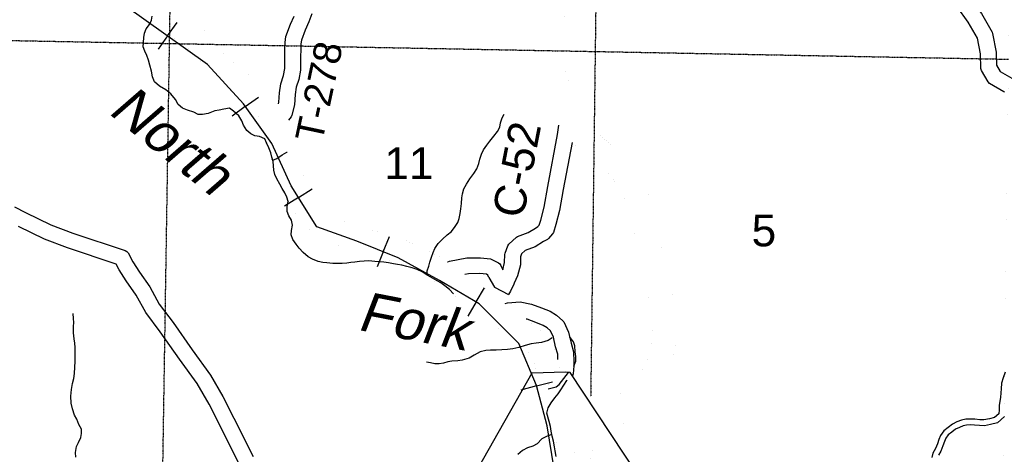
# Model space of a CAD drawing. Header units: feet. Extents: x -155 to 2562643, y -56 to 364810.
# Tile 79 of 121: x 2442106 to 2454557, y 317480 to 322985. Entities that reach past the tile are written whole.
import ezdxf
from ezdxf.enums import TextEntityAlignment as Align

# ---------------------------------------------------------------- set-up
doc = ezdxf.new("R2010")
doc.units = ezdxf.units.FT
doc.header["$MEASUREMENT"] = 0
for name, pattern in [('HIDDEN', [0.375, 0.25, -0.125]), ('HIDDEN2', [0.1875, 0.125, -0.0625]), ('water', [0])]:
    doc.linetypes.add(name, pattern=pattern)
for name, color, linetype in [('COUNTY-RD', 7, 'Continuous'), ('CR-TEXT', 7, 'Continuous'), ('INCORPORATED', 3, 'Continuous'), ('RAILROAD', 6, 'Continuous'), ('SECTION', 8, 'HIDDEN2'), ('SECTION-TEXT', 8, 'Continuous'), ('STATE-RT', 2, 'Continuous'), ('STREET-URBAN', 15, 'Continuous'), ('TOWNSHIP', 9, 'HIDDEN'), ('TR-TEXT', 6, 'Continuous'), ('TWP-RD', 6, 'Continuous'), ('WATER-TEXT', 1, 'Continuous'), ('WATERWAY', 14, 'water')]:
    doc.layers.add(name, color=color, linetype=linetype)
doc.styles.add('ARIAL', font='arial.ttf')

msp = doc.modelspace()

# ---------------------------------------------------------------- linework, layer by layer
at = {"layer": 'COUNTY-RD'}
for points in [[(2447517.12, 319915.68), (2447519.75, 319917.6), (2447540.49, 319926.51), (2447759.07, 319966.48), (2447932.53, 319970.35), (2448059.44, 319954.76), (2448077.03, 319949.2), (2448159.83, 319905.02), (2448176.58, 319890.63), (2448189.78, 319872.93), (2448214.54, 319817.61), (2448238.18, 319907.11), (2448239.76, 320009.66), (2448242.87, 320026.33), (2448278.31, 320122.31), (2448291.65, 320142.16), (2448386.24, 320228.71), (2448402.86, 320238.83), (2448535.34, 320287.63), (2448627.02, 320345.45), (2448658.83, 320363.73), (2448674.56, 320380.96), (2448695.2, 320446.24), (2448737.85, 320611.26), (2448783.55, 320869.62), (2448908.58, 321531.42), (2448922.97, 321646.7)], [(2449092.95, 321429.96), (2448980.29, 320833.64), (2448933.43, 320568.75), (2448887.5, 320391.03), (2448855.34, 320289.29), (2448844.46, 320270.42), (2448790.79, 320211.64), (2448778.72, 320201.95), (2448730.24, 320174.09), (2448624.22, 320107.23), (2448499.57, 320061.32), (2448453.39, 320019.06), (2448439.34, 319981.03), (2448437.78, 319879.63), (2448401.15, 319740.93), (2448359.01, 319647.12), (2448353.32, 319635.33)], [(2448039.92, 319718.2), (2448025.74, 319749.88), (2448007.44, 319759.64), (2447922.52, 319770.07), (2447779.41, 319766.88), (2447736.86, 319759.1)], [(2448039.92, 319718.2), (2448108.37, 319597.01), (2448286.36, 319504.11)], [(2448353.32, 319635.33), (2448311.02, 319547.72), (2448286.36, 319504.11)], [(2448243.47, 319389.35), (2448273.11, 319397.85), (2448432.57, 319410.8), (2448577.35, 319383.29), (2448705.76, 319334.37), (2448812.25, 319291.51), (2448895.09, 319243.8), (2448973.72, 319171.03), (2448984.9, 319155.9), (2449046.53, 319027.98), (2449077.48, 318889.42), (2449108.23, 318777.11), (2449113.24, 318652.66), (2449114.43, 318598.81), (2449106.9, 318498.51), (2449098.2, 318473.66), (2449096.74, 318471.52)], [(2448911.88, 318682.35), (2448909.31, 318746.28), (2448883.32, 318841.19), (2448856.35, 318961.92), (2448817.04, 319043.53), (2448775.77, 319081.72), (2448724.57, 319111.21), (2448632.82, 319148.13), (2448522.65, 319190.11), (2448510.86, 319192.35)]]:
    msp.add_lwpolyline(points, dxfattribs=at)
at = {"layer": 'INCORPORATED'}
msp.add_lwpolyline([(2451125.33, 315399.61), (2449067.06, 318516.47), (2449067.06, 318516.47), (2449008.17, 318519.13), (2448581.4, 318507.46), (2446714.78, 315206.7)], dxfattribs=at)
at = {"layer": 'RAILROAD'}
for p, q in [((2443975.31, 322778.4), (2444095.69, 322947.73)), ((2443975.31, 322778.4), (2443856.16, 322610.8)), ((2444958.37, 321883.87), (2445127.28, 322004.83)), ((2444958.37, 321883.87), (2444791.18, 321764.15)), ((2445629.4, 320732.92), (2445805.84, 320842.62)), ((2445629.4, 320732.92), (2445454.76, 320624.35)), ((2446702.14, 320043.88), (2446780.31, 320236.37)), ((2446702.14, 320043.88), (2446624.77, 319853.36)), ((2447877.9, 319409.05), (2447982.89, 319588.34)), ((2447877.9, 319409.05), (2447774, 319231.61)), ((2448641.89, 318345.65), (2448842.69, 318398.99)), ((2448641.89, 318345.65), (2448443.15, 318292.85))]:
    msp.add_line(p, q, dxfattribs=at)
at = {"layer": 'RAILROAD', "const_width": 0.08}
msp.add_lwpolyline([(2448864.38, 317297.16), (2448776.23, 317839.97), (2448640.01, 318352.73), (2448419.64, 318881.52), (2447916.81, 319386.27), (2447413.98, 319680.71), (2446891.12, 319967.14), (2446368.26, 320179.46), (2445861.42, 320359.72), (2445538.89, 320878.5), (2445292.48, 321417.3), (2444933.89, 321918.05), (2444481.14, 322418.8), (2443427.4, 323167.91)], dxfattribs=at)
at = {"layer": 'RAILROAD'}
msp.add_lwpolyline([(2448864.38, 317297.16), (2448776.23, 317839.97), (2448640.01, 318352.73), (2448419.64, 318881.52), (2447916.81, 319386.27), (2447413.98, 319680.71), (2446891.12, 319967.14), (2446368.26, 320179.46), (2445861.42, 320359.72), (2445538.89, 320878.5), (2445292.48, 321417.3), (2444933.89, 321918.05), (2444481.14, 322418.8), (2443427.4, 323167.91)], dxfattribs=at)
msp.add_lwpolyline([(2448864.38, 317297.16), (2448776.23, 317839.97), (2448640.01, 318352.73), (2448419.64, 318881.52), (2447916.81, 319386.27), (2447413.98, 319680.71), (2446891.12, 319967.14), (2446368.26, 320179.46), (2445861.42, 320359.72), (2445538.89, 320878.5), (2445292.48, 321417.3), (2444933.89, 321918.05), (2444481.14, 322418.8), (2443427.4, 323167.91)], dxfattribs=at)
at = {"layer": 'SECTION'}
for points in [[(2443577.14, 295802.12), (2444084.82, 328025.31)], [(2449453.97, 328033.49), (2449326.34, 318212.63)], [(2438611.19, 322784.22), (2454610.49, 322483.4)]]:
    msp.add_lwpolyline(points, dxfattribs=at)
at = {"layer": 'STATE-RT', "color": 2, "linetype": 'Continuous', "const_width": 0.05}
for points in [[(2448991.92, 322969.76), (2449007.69, 323212.37)], [(2445207.81, 321626.51), (2445178.71, 321680.4), (2445108.82, 321780.2), (2445040.01, 321872.09), (2445017.77, 321897.07), (2444968.52, 321933.39), (2444823.01, 322043.78), (2444682.74, 322150.93), (2444583.66, 322231.12), (2444535.75, 322281.87), (2444473.31, 322348.22), (2444402.75, 322432.6), (2444312.51, 322540.67), (2444214.29, 322648.23), (2444154.45, 322704.21), (2444120.88, 322728.12), (2444103.37, 322735.61), (2444081.64, 322742.02), (2444012.4, 322754.16), (2443904.25, 322781.02), (2443831.61, 322822.78), (2443775.35, 322873.56), (2443727.95, 322939.05), (2443686.96, 323012.56)], [(2445377.89, 321918.97), (2445351.82, 321956.2), (2445272.53, 322062.09), (2445221.01, 322119.95), (2445148.2, 322173.63), (2445004.73, 322282.48), (2444868.2, 322386.77), (2444788.02, 322451.66), (2444754.07, 322487.63), (2444697.81, 322547.42), (2444632.95, 322624.96), (2444538.53, 322738.05), (2444427.87, 322859.23), (2444344.79, 322936.97), (2444268.56, 322991.24)], [(2448922.97, 321646.7), (2448871.5, 321757.85), (2448825.35, 321881.95), (2448789.49, 322005.1), (2448748.29, 322148.4), (2448712.7, 322282.22), (2448686.06, 322399.65), (2448676.95, 322489.01), (2448677.69, 322573.09), (2448681.54, 322701.08), (2448692.04, 322885.66), (2448692.24, 322979.81)], [(2449605.83, 317700.61), (2449616.81, 317716.73), (2449676.15, 317795.13), (2449757.72, 317889.09), (2449850.62, 317981.55), (2449965.91, 318088.92), (2450071.41, 318189.7), (2450127.13, 318251.91), (2450189.78, 318323.84), (2450251.62, 318419.1), (2450304.17, 318516.88), (2450349.97, 318641.23), (2450378.51, 318742.2), (2450393.62, 318838.83), (2450400.19, 318953.87), (2450405.9, 319097.97), (2450403.83, 319211.35), (2450393.05, 319309.83), (2450371.2, 319446.87), (2450324.51, 319644.74), (2450278.54, 319854.38), (2450230.75, 320057.61), (2450186.97, 320262.78), (2450141.07, 320464.7), (2450102.89, 320640.71), (2450068.24, 320760.53), (2450021.58, 320860.45), (2449969.77, 320971.92), (2449909.8, 321068.52), (2449848.66, 321149.91), (2449766.99, 321242.02), (2449681.07, 321318.39), (2449587.5, 321402.48), (2449463.31, 321506.09), (2449338.24, 321611.21), (2449264.34, 321680.5), (2449245.25, 321698.89), (2449230.53, 321722), (2449195.02, 321773.15), (2449148.62, 321873.35), (2449110.33, 321976.29), (2449077.67, 322088.48), (2449037.43, 322228.4), (2449004.04, 322353.98), (2448982.66, 322448.21), (2448977.09, 322502.95), (2448977.65, 322567.27), (2448981.28, 322688.04), (2448992.02, 322876.82), (2448992.24, 322979.17)], [(2448632.07, 318508.85), (2448627.04, 318584.13), (2448610.94, 318650.15), (2448577.34, 318711.47), (2448534.27, 318778.22), (2448481.67, 318833.34), (2448374.32, 318918.52), (2448218.8, 319039.37), (2448043.2, 319163.54), (2447808.85, 319337.96), (2447593.79, 319492.04), (2447416.58, 319621.76), (2447307.41, 319695.17), (2447029.78, 319840.58), (2446881.62, 319906.62), (2446691.22, 319968.06), (2446431.1, 320044.78), (2446138.27, 320129.57), (2445993.48, 320186.56), (2445896.99, 320236.02), (2445813.83, 320290.03), (2445733.12, 320357.7), (2445657.14, 320449.69), (2445571.16, 320571.42), (2445506.58, 320686.17), (2445442.48, 320822.94), (2445380.36, 320969.26), (2445322.55, 321108.35), (2445286.57, 321229.12), (2445263.28, 321337.31), (2445232.25, 321488.03), (2445208.65, 321604.6), (2445194.38, 321660.97)], [(2447517.12, 319915.68), (2447458.26, 319955.25), (2447087.96, 320153.15), (2447088.16, 320143.01), (2446989.06, 320187.18), (2446779.74, 320254.72), (2446515.26, 320332.74), (2446235.13, 320413.85), (2446117.14, 320460.28), (2446047.51, 320495.98), (2445992.57, 320531.67), (2445946.92, 320569.94), (2445895.66, 320632.01), (2445825.06, 320731.96), (2445773.48, 320823.59), (2445716.46, 320945.26), (2445656.94, 321085.44), (2445605.59, 321209.01), (2445577.41, 321303.62), (2445556.84, 321399.13), (2445526.19, 321548.05), (2445501.25, 321671.2), (2445485.22, 321734.57)], [(2449429.95, 317966.94), (2449443.03, 317984.21), (2449538.34, 318094.01), (2449642.52, 318197.69), (2449760.05, 318307.16), (2449855.73, 318398.56), (2449902.27, 318450.53), (2449949.68, 318504.94), (2449993.24, 318572.04), (2450029.95, 318640.34), (2450064.45, 318734.01), (2450084.91, 318806.4), (2450094.94, 318870.63), (2450100.53, 318968.37), (2450105.8, 319101.17), (2450104.13, 319192.25), (2450095.63, 319269.87), (2450076.68, 319388.73), (2450031.99, 319578.16), (2449985.98, 319787.92), (2449938.01, 319991.97), (2449893.99, 320198.22), (2449848.21, 320399.66), (2449811.87, 320567.15), (2449786.54, 320654.75), (2449749.64, 320733.75), (2449705.35, 320829.06), (2449661.94, 320898.98), (2449616.12, 320959.99), (2449554.35, 321029.64), (2449481.15, 321094.71), (2449391.08, 321175.66), (2449270.71, 321276.07), (2449138.98, 321386.79), (2449092.95, 321429.96)], [(2448243.47, 319389.35), (2448219.38, 319406.38), (2447985.79, 319580.24), (2447769.75, 319735.02), (2447736.86, 319759.1)], [(2448932.43, 318513.62), (2448924.64, 318630.03), (2448893.02, 318759.63), (2448835.26, 318865.07), (2448770.93, 318964.76), (2448684.39, 319055.46), (2448559.6, 319154.48), (2448510.86, 319192.35)], [(2449302.1, 317375.61), (2449264.93, 317433.08), (2449230.27, 317462.51), (2449169.69, 317483.45), (2449072.84, 317511.74), (2448989.86, 317550.32), (2448932.84, 317595.38), (2448879.58, 317654.55), (2448848.5, 317708.12), (2448825.44, 317761.83), (2448814.31, 317821.78), (2448808.72, 317907.9), (2448801.95, 318058.16), (2448792.15, 318264.51), (2448784.14, 318482.92), (2448782.76, 318503.61)], [(2449076.39, 316542.14), (2449115.95, 316692.44), (2449163.01, 316861.74), (2449196.77, 316990.69), (2449260.91, 317214.44), (2449302.1, 317375.61), (2449349.54, 317524.87), (2449393.62, 317637.97), (2449507.42, 317849.63)]]:
    msp.add_lwpolyline(points, dxfattribs=at)
at = {"layer": 'STREET-URBAN'}
msp.add_lwpolyline([(2448790.53, 318308.69), (2448887.76, 318335.64), (2448929.64, 318364.01), (2449044.78, 318517.48)], dxfattribs=at)
at = {"layer": 'TOWNSHIP', "const_width": 0.03, "flags": 128}
msp.add_lwpolyline([(2455009.22, 279887.93), (2454910.37, 291395.09), (2455132.7, 296885.91), (2455132.7, 296885.91), (2454285.84, 296890.94), (2454621.89, 323381.77), (2454621.89, 323381.77), (2454632.61, 328014.9)], dxfattribs=at)
at = {"layer": 'TWP-RD'}
for points in [[(2454127.23, 323255.12), (2454269.83, 323061.88), (2454403.39, 322826.58), (2454409.06, 322811.18), (2454454.54, 322573.53), (2454459.97, 322408.53), (2454505.43, 322329.96), (2454651.41, 322245.61)], [(2454561.27, 322066.71), (2454556.2, 322068.91), (2454551.54, 322072.33), (2454370.87, 322176.72), (2454352.28, 322195.29), (2454268.11, 322340.77), (2454261.31, 322364.53), (2454255.16, 322551.31), (2454217.26, 322749.33), (2454101.81, 322952.74), (2453959.93, 323145)], [(2445377.89, 321918.97), (2445382.97, 321938.77), (2445391.75, 322059.5), (2445407.13, 322171.59), (2445439.99, 322275.8), (2445458.5, 322365.06), (2445457.15, 322509.91), (2445458.89, 322617.59), (2445463.52, 322696.55), (2445471.92, 322772.42), (2445532.19, 322927.59), (2445575.83, 323030.41)], [(2445800.77, 323059.7), (2445761.47, 322955.9), (2445717.51, 322852.3), (2445667.82, 322724.4), (2445662.88, 322679.69), (2445658.79, 322610.11), (2445657.17, 322509.24), (2445658.7, 322345.47), (2445633.77, 322225.28), (2445602.97, 322127.61), (2445590.77, 322038.64), (2445581.15, 321906.39), (2445546.88, 321772.95), (2445537.97, 321754.68), (2445503.62, 321710.09)], [(2442038.79, 320616), (2442179.56, 320544.36), (2442498.98, 320387.6), (2442777.72, 320282.09), (2443438.02, 320062.72), (2443459.13, 320049.18), (2443476.25, 320030.83), (2443537.33, 319919.37), (2443619.68, 319787.58), (2443749.64, 319601.77), (2443870.1, 319383.27), (2444044.68, 319148.89), (2444287.23, 318801.14), (2444519.35, 318483.99), (2444675.7, 318211.66), (2444813.34, 317939.47), (2445056.81, 317451.45)], [(2444634.62, 317849.7), (2444499.62, 318116.67), (2444351.42, 318374.8), (2444124.49, 318684.86), (2443882.42, 319031.92), (2443701.54, 319274.76), (2443579.64, 319495.87), (2443452.82, 319677.2), (2443364.69, 319818.23), (2443325.76, 319889.27), (2442710.76, 320093.59), (2442419.34, 320203.9), (2442090.14, 320365.46)], [(2444873.83, 317370.21), (2444634.62, 317849.7)]]:
    msp.add_lwpolyline(points, dxfattribs=at)
at = {"layer": 'WATERWAY'}
for points in [[(2447589.97, 319513.58), (2447542.42, 319568.61), (2447481.02, 319615.28), (2447429.94, 319650.16), (2447356.59, 319692.52), (2447264.93, 319744.47), (2447193.53, 319788.89), (2447132.52, 319819.51), (2447069.7, 319842.05), (2447002.96, 319860.49), (2446936.31, 319874.92), (2446881.82, 319885.63), (2446831.43, 319892.42), (2446770.91, 319902.98), (2446712.44, 319911.59), (2446652.02, 319918.13), (2446595.66, 319922.78), (2446521.18, 319928.98), (2446463.01, 319925.55), (2446402.88, 319920.06), (2446344.81, 319912.62), (2446292.66, 319909.34), (2446240.61, 319902.04), (2446182.44, 319898.61), (2446120.25, 319895.08), (2446065.95, 319897.76), (2445989.46, 319903.92), (2445937.12, 319908.66), (2445880.56, 319921.32), (2445809.56, 319949.69), (2445752.51, 319982.42), (2445690.91, 320037.11), (2445641.41, 320090.09), (2445601.99, 320141.31), (2445560.42, 320198.5), (2445538.87, 320258.19), (2445543.52, 320314.5), (2445555.91, 320383.05), (2445542.29, 320446.94), (2445508.85, 320500.32), (2445489.46, 320554.04), (2445489.95, 320616.27), (2445500.37, 320682.76), (2445485, 320736.58), (2445457.58, 320790.1), (2445424.08, 320845.48), (2445396.56, 320903.02), (2445358.76, 320970.33), (2445333.39, 321021.9), (2445319.93, 321079.78), (2445314.59, 321133.84), (2445309.2, 321189.91), (2445295.83, 321243.77), (2445280.41, 321299.6), (2445254.75, 321363.2), (2445225.12, 321424.69), (2445205.78, 321476.41), (2445136.74, 321506.83), (2445080.33, 321513.48), (2445029.5, 321538.33), (2444976.23, 321581.18), (2444934.41, 321648.4), (2444912.96, 321704.07), (2444875.3, 321765.37), (2444809.54, 321825.98), (2444758.42, 321862.87), (2444686.39, 321851.07), (2444626.41, 321839.56), (2444572.4, 321830.21), (2444490.82, 321798.11), (2444416.89, 321782.25), (2444362.58, 321784.93), (2444307.64, 321813.69), (2444228.66, 321839.86), (2444165.79, 321864.41), (2444110.41, 321911.23), (2444074.76, 321972.58), (2444018.79, 322043.47), (2443955.23, 322096.1), (2443871.74, 322142.23), (2443812.1, 322198.98), (2443786.54, 322258.57), (2443770.67, 322332.44), (2443752.75, 322408.28), (2443735.17, 322470.07), (2443713.57, 322531.76), (2443690.12, 322587.39), (2443668.72, 322641.06), (2443671.36, 322697.32), (2443675.87, 322759.65), (2443682.62, 322812.01), (2443703.33, 322868.71), (2443746.23, 322921.95), (2443771, 322976.75), (2443779.77, 323029.15)], [(2447258.25, 319748.63), (2447259.44, 319804.55), (2447278.15, 319861.21), (2447292.98, 319911.75), (2447313.5, 319976.48), (2447336.17, 320035.25), (2447357.03, 320085.93), (2447395.61, 320151.11), (2447452.51, 320206.7), (2447513.47, 320260.37), (2447566.64, 320303.83), (2447613.41, 320363.18), (2447646.31, 320414.16), (2447663.15, 320464.76), (2447675.59, 320531.3), (2447686.21, 320589.76), (2447694.58, 320658.21), (2447698.89, 320728.57), (2447703.69, 320778.86), (2447724.21, 320843.6), (2447754.91, 320902.56), (2447799.51, 320967.88), (2447848.09, 321035.3), (2447884.81, 321094.41), (2447911.25, 321163.3), (2447924.03, 321215.8), (2447946.5, 321282.59), (2447969.32, 321335.33), (2448012.02, 321396.59), (2448052.95, 321447.77), (2448101.62, 321511.19), (2448148.43, 321568.53), (2448179.28, 321621.47), (2448187.95, 321677.89), (2448206.45, 321742.57), (2448233.43, 321789.39)], [(2445305.85, 321203.42), (2445356.5, 321227.19), (2445423.73, 321270.99), (2445485.18, 321304.61), (2445489.3, 321307.34)], [(2442817.35, 317445.75), (2442809.91, 317503.78), (2442824.15, 317578.39), (2442849.03, 317629.18), (2442877.62, 317692.1), (2442886.39, 317744.5), (2442885.06, 317798.66), (2442855.54, 317856.15), (2442827.77, 317923.71), (2442800.4, 317975.23), (2442772.29, 318056.83), (2442758.48, 318128.75), (2442754.37, 318214.96), (2442760.29, 318301.41), (2442774.49, 318378.03), (2442789.03, 318440.61), (2442797.5, 318505.05), (2442803.62, 318583.48), (2442807.88, 318655.84), (2442806.21, 318724.04), (2442806.85, 318780.26), (2442807.53, 318834.47), (2442802.19, 318888.53), (2442792.79, 318944.5), (2442785, 319016.57), (2442787.06, 319096.9), (2442789.75, 319151.16), (2442784.51, 319201.21), (2442781.03, 319261.34)], [(2448839.38, 318953.12), (2448787.59, 318922.69), (2448705.86, 318896.6), (2448635.79, 318886.86), (2448573.7, 318879.32), (2448497.86, 318859.4), (2448416.13, 318833.31), (2448342.24, 318815.44), (2448274.13, 318807.75), (2448203.91, 318804.03), (2448131.69, 318800.25), (2448059.42, 318798.48), (2448001.24, 318795.05), (2447929.36, 318777.23), (2447854.01, 318737.25), (2447788.73, 318695.51), (2447702.95, 318671.33), (2447644.82, 318665.89), (2447568.68, 318658.01), (2447518.59, 318652.76), (2447466.79, 318635.44), (2447410.77, 318626.04), (2447354.56, 318624.66), (2447301.97, 318639.43), (2447251.53, 318648.23)], [(2449111.8, 318595.09), (2449112.92, 318597.47), (2449137.55, 318658.29), (2449138.09, 318718.51), (2449130.59, 318778.55), (2449124.77, 318852.67), (2449109.44, 318904.48), (2449072.03, 318955.75), (2449060.08, 318960.38)], [(2454568.39, 318519.33), (2454541.36, 318448.66), (2454522.31, 318382.13), (2454515.42, 318307.78), (2454512.18, 318257.56), (2454507.02, 318201.29), (2454499.76, 318151.01), (2454492.56, 318096.72), (2454491.36, 318044.53), (2454486.11, 317994.28), (2454432.65, 317945.25), (2454368.62, 317930.17), (2454298.55, 317916.99), (2454248.33, 317918.19), (2454185.98, 317925.2), (2454131.75, 317926.33), (2454071.55, 317923.35), (2454015.47, 317914.41), (2453957.62, 317889.4), (2453899.84, 317860.37), (2453848.26, 317819.4), (2453792.67, 317778.37), (2453749.4, 317719.48), (2453730.1, 317669), (2453710.86, 317614.51), (2453685.69, 317553.91), (2453654.46, 317495.21), (2453639.27, 317438.78)], [(2448887.75, 317453.9), (2448875.95, 317525.86), (2448870.71, 317575.91), (2448856.95, 317645.83), (2448841.32, 317709.67), (2448827.71, 317773.57), (2448816.2, 317833.5), (2448802.64, 317895.39), (2448771.98, 317999.01), (2448788.38, 318067.66), (2448827.02, 318130.83), (2448873.68, 318194.19), (2448914.57, 318247.38), (2448949.48, 318298.41), (2449022.92, 318416.63), (2449027.46, 318425.12)], [(2454557.75, 317958.22), (2454468.91, 317876.74), (2454384.16, 317856.78), (2454304.65, 317841.82), (2454243.23, 317843.29), (2454181, 317850.29), (2454132.82, 317851.29), (2454079.33, 317848.64), (2454036.58, 317841.83), (2453989.36, 317821.41), (2453940.43, 317796.83), (2453893.87, 317759.85), (2453846.37, 317724.79), (2453815.84, 317683.23), (2453800.5, 317643.12), (2453780.9, 317587.62), (2453753.58, 317521.84), (2453724.67, 317467.5)], [(2448836.67, 317731.51), (2448775.02, 317710.06), (2448707.55, 317676.29), (2448648.79, 317614.64), (2448595.37, 317581.22), (2448525.5, 317563.45), (2448466.1, 317527.87), (2448405.09, 317476.2)]]:
    msp.add_lwpolyline(points, dxfattribs=at)

# ---------------------------------------------------------------- texts
at = {"layer": 'CR-TEXT', "style": 'ARIAL'}
msp.add_text('C-52', height=400, rotation=79, dxfattribs=at).set_placement((2448589.01, 320432.61), align=Align.BOTTOM_LEFT)
at = {"layer": 'SECTION-TEXT', "style": 'ARIAL'}
for s, p in [('11', (2447027.41, 320846.76)), ('5', (2451516.93, 319994.1))]:
    msp.add_text(s, height=400, dxfattribs=at).set_placement(p, align=Align.BOTTOM_CENTER)
at = {"layer": 'TR-TEXT', "style": 'ARIAL'}
msp.add_text('T-278', height=350, rotation=78, dxfattribs=at).set_placement((2446031.68, 321391.47), align=Align.BOTTOM_LEFT)
at = {"layer": 'WATER-TEXT', "style": 'ARIAL', "oblique": 10}
for s, rotation, p in [('North', 321, (2444190.82, 321658.26)), ('Fork', 349, (2447144.09, 319416.56))]:
    msp.add_text(s, height=500, rotation=rotation, dxfattribs=at).set_placement(p, align=Align.TOP_CENTER)

doc.saveas('drawing.dxf')
